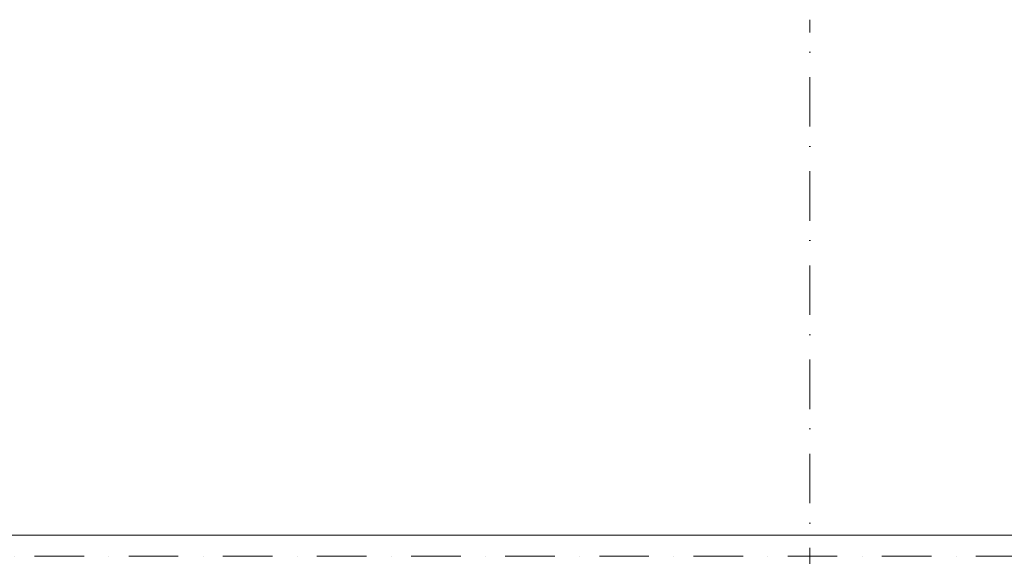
# Model space of a CAD drawing. Extents: x -283435 to 14216, y -77540 to 30522.
# Tile 33 of 177: x -169830 to -162819, y -60663 to -56843. Entities that reach past the tile are written whole.
import ezdxf

# ---------------------------------------------------------------- set-up
doc = ezdxf.new("R2010")
doc.units = 0
doc.header["$MEASUREMENT"] = 0
doc.linetypes.add('Kropki i Kreski', pattern=[670.277762, 352.777767, -176.388884, 0, -141.111112])
for name, color, linetype, lineweight in [('OSIE_Nr_Pióra__5', 5, 'Continuous', 18), ('OSIE_Nr_Pióra__7', 7, 'Continuous', 18), ('ŚCIANY_Nr_Pióra__7', 7, 'Continuous', 18)]:
    doc.layers.add(name, color=color, linetype=linetype, lineweight=lineweight)
doc.layers.add('ŚCIANY', color=7, linetype='Continuous')

# ---------------------------------------------------------------- blocks, each defined once
blk = doc.blocks.new('Ściana_446', base_point=(-183855.4, -60663))
at = {"layer": 'ŚCIANY_Nr_Pióra__7', "linetype": 'Continuous'}
blk.add_line((-110413.9, -60513), (-183685.4, -60513), dxfattribs=at)

msp = doc.modelspace()

# ---------------------------------------------------------------- linework, layer by layer
at = {"layer": 'OSIE_Nr_Pióra__5', "linetype": 'Kropki i Kreski'}
msp.add_line((-164204, -75704.3), (-164204, -56842.9), dxfattribs=at)
at = {"layer": 'OSIE_Nr_Pióra__7', "linetype": 'Kropki i Kreski'}
msp.add_line((-230728.9, -60663), (11369.3, -60663), dxfattribs=at)

# ---------------------------------------------------------------- block references
at = {"layer": 'ŚCIANY'}
msp.add_blockref('Ściana_446', (-183855.4, -60663), dxfattribs=at)

doc.saveas('drawing.dxf')
